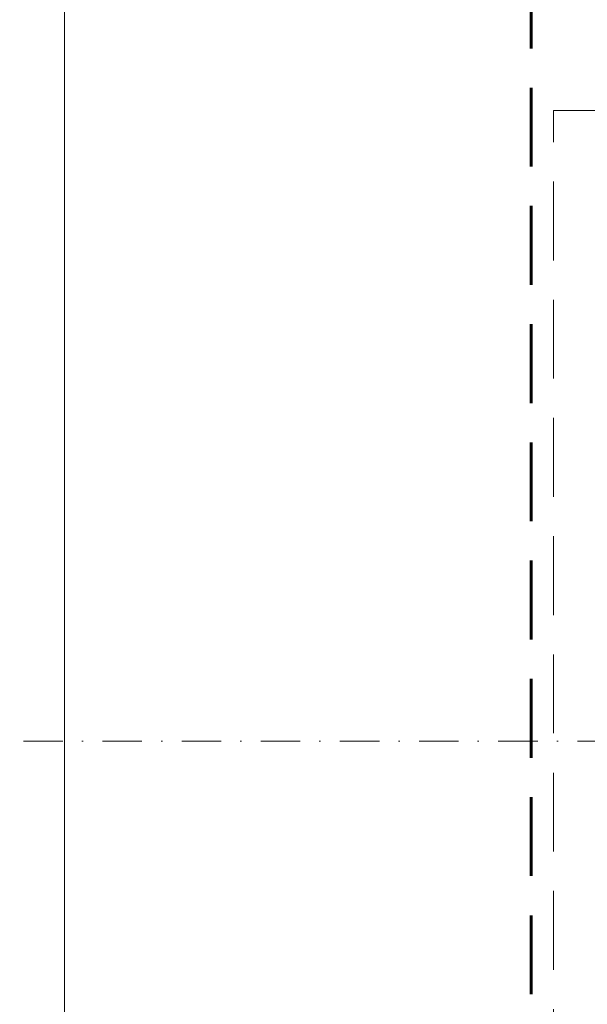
# Model space of a CAD drawing. Header units: millimetres. Extents: x -96593 to 66336, y -23969 to 7139.
# Tile 57 of 256: x -90652 to -90472, y -5537 to -5224. Entities that reach past the tile are written whole.
import ezdxf

# ---------------------------------------------------------------- set-up
doc = ezdxf.new("R2010")
doc.units = ezdxf.units.MM
for name, pattern in [('DASHDOT', [1, 0.5, -0.25, 0, -0.25]), ('DASHED', [0.75, 0.5, -0.25]), ('DASHEDX2', [1.5, 1, -0.5])]:
    doc.linetypes.add(name, pattern=pattern)
for name, color, linetype, lineweight in [('!MARIUSZ', 220, 'Continuous', 35), ('mm_punktwstawienia', 1, 'Continuous', 50), ('PG_OSIE', 1, 'DASHDOT', 18), ('PG_PRZERYWANE_ŚREDNIE', 1, 'DASHEDX2', 18)]:
    doc.layers.add(name, color=color, linetype=linetype, lineweight=lineweight)

# ---------------------------------------------------------------- blocks, each defined once
blk = doc.blocks.new('A$C2E197AD3')
at = {"layer": '!MARIUSZ', "color": 252, "linetype": 'DASHED', "lineweight": 0, "ltscale": 50}
blk.add_line((889.34, 1907.5), (910.84, 1907.5), dxfattribs=at)
for points in [[(887.59, 2038.5), (734.84, 2038.5), (734.34, 2161.5), (674.84, 2161.5), (674.84, 2154), (676.84, 2154), (676.84, 2131.5), (705.84, 2131.5), (705.84, 1516), (734.34, 1516), (734.34, 2008.5), (887.34, 2008.5), (887.59, 2038.5)], [(734.34, 2008.5), (734.34, 1536.5), (889.34, 1536.5)], [(889.34, 1522.5), (889.34, 1907.5)]]:
    blk.add_lwpolyline(points, dxfattribs=at)
at = {"layer": 'PG_OSIE', "color": 252, "ltscale": 25}
blk.add_lwpolyline([(696.17, 1707.5), (2976.42, 1707.5)], dxfattribs=at)
at = {"layer": 'PG_PRZERYWANE_ŚREDNIE', "color": 252, "lineweight": 60, "ltscale": 25}
blk.add_lwpolyline([(869.01, 2987.77), (869.01, 1989.75), (882.25, 1989.75), (882.25, 1387.55)], dxfattribs=at)

msp = doc.modelspace()

# ---------------------------------------------------------------- block references
at = {"layer": 'mm_punktwstawienia', "lineweight": 60}
msp.add_blockref('A$C2E197AD3', (-91372.4, -7160.74), dxfattribs=at)

doc.saveas('drawing.dxf')
